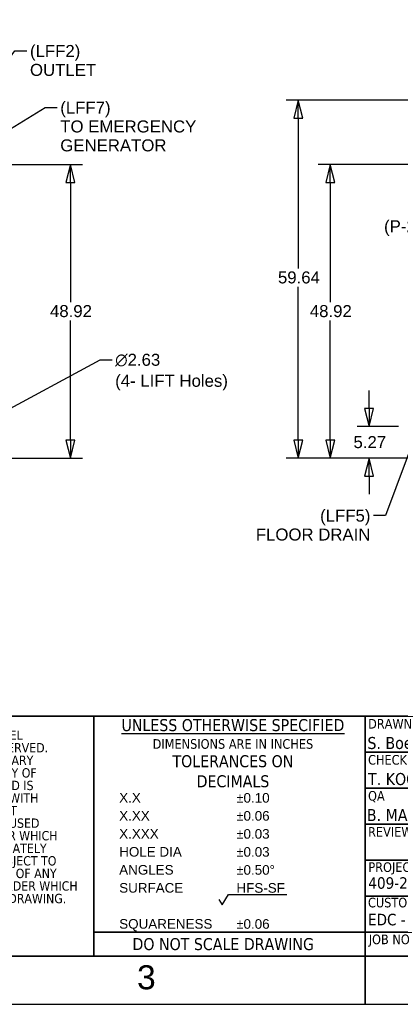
# Paper-space layout 'SHEET_1' of a CAD drawing. Header units: inches. Extents: x 4 to 540, y 12 to 340.
# Tile 97 of 118: x 350 to 414, y 12 to 176. Entities that reach past the tile are written whole.
import ezdxf
from ezdxf.enums import TextEntityAlignment as Align

# ---------------------------------------------------------------- set-up
doc = ezdxf.new("R2010")
doc.units = ezdxf.units.IN
doc.header["$LTSCALE"] = 16
doc.header["$MEASUREMENT"] = 0
doc.layers.get('0').update_dxf_attribs({"lineweight": 25})
doc.layers.get('DEFPOINTS').update_dxf_attribs({"lineweight": 25})
for name, color, linetype, lineweight in [('BORDER', 7, 'Continuous', 25), ('BORDER_INFO', 7, 'Continuous', 25), ('BORDER_TEXT', 7, 'Continuous', 25), ('DIMEN', 7, 'Continuous', 25), ('Title (ANSI)', 7, 'Continuous', 50)]:
    doc.layers.add(name, color=color, linetype=linetype, lineweight=lineweight)
doc.styles.add('Note Text (ANSI)', font='tahoma.ttf')
doc.styles.get("Standard").update_dxf_attribs({"font": 'arial.ttf'})
doc.styles.add('Text Style148', font='tahoma.ttf')
doc.styles.add('Text Style149', font='tahoma.ttf')
doc.styles.add('Text Style153', font='arial.ttf')
doc.styles.add('Text Style154', font='tahoma.ttf')
doc.styles.add('Text Style154_163', font='tahoma.ttf')
doc.styles.add('Text Style190', font='tahoma.ttf', dxfattribs={"width": 0.9})
doc.styles.add('Text Style193', font='tahoma.ttf', dxfattribs={"width": 0.866606})
doc.dimstyles.new('DEFAULT-ANSI', dxfattribs={"dimscale": 16, "dimtxt": 0.125, "dimasz": 0.1875, "dimexe": 0.125, "dimexo": 0.0625, "dimgap": 0.031496, "dimtad": 0, "dimtih": 1, "dimtoh": 1, "dimrnd": 1e-08, "dimzin": 4, "dimdsep": 46, "dimtxsty": 'Standard', "dimblk": 'Filled-1', "dimcen": 0.09, "dimdle": 0.393701, "dimclrd": 256, "dimclre": 256, "dimclrt": 256, "dimadec": 0, "dimazin": 1, "dimtfac": 1.504, "dimtofl": 0, "dimtmove": 0, "dimatfit": 3, "dimldrblk": 'Filled-1', "dimfxl": 1, "dimtolj": 1, "dimtzin": 4, "dimlwd": 25, "dimlwe": 25, "dimarcsym": 0})
doc.dimstyles.new('DEFAULT-ANSI$7', dxfattribs={"dimscale": 16, "dimtxt": 0.125, "dimasz": 0.125, "dimexe": 0.125, "dimexo": 0.0625, "dimgap": 0.031496, "dimtad": 0, "dimtih": 1, "dimtoh": 1, "dimrnd": 1e-08, "dimzin": 4, "dimdsep": 46, "dimtxsty": 'Standard', "dimblk": 'Filled-1', "dimcen": 0.09, "dimdle": 0.393701, "dimclrd": 256, "dimclre": 256, "dimclrt": 256, "dimadec": 0, "dimazin": 1, "dimtfac": 1.504, "dimtofl": 0, "dimtmove": 0, "dimatfit": 3, "dimldrblk": 'Filled-1', "dimfxl": 1, "dimtolj": 1, "dimtzin": 4, "dimlwd": 25, "dimlwe": 25, "dimarcsym": 0})

# ---------------------------------------------------------------- blocks, each defined once
blk = doc.blocks.new('Borders ProEnergy ANSI-D')
at = {"layer": 'BORDER', "lineweight": 35}
for p, q in [((33.25, 1.25), (0.75, 1.25)), ((25.5, 0.75), (25.5, 1.25))]:
    blk.add_line(p, q, dxfattribs=at)
at = {"layer": 'DEFPOINTS'}
blk.add_line((0.25, 0.75), (33.75, 0.75), dxfattribs=at)
at = {"layer": 'BORDER_TEXT', "style": 'Text Style153'}
blk.add_text('3', height=0.25, dxfattribs=at).set_placement((23.125, 0.90625))
blk = doc.blocks.new('Title Blocks PROSERVICES')
at = {"layer": 'BORDER', "lineweight": 35}
for p, q in [((5, 7.45), (-1.306, 7.45)), ((2.176, 7.45), (2.176, 4.95)), ((5, 7.45), (5, 4.95)), ((12.75, 7.45), (5, 7.45)), ((5, 7.075), (7.75, 7.075)), ((5, 6.7), (7.75, 6.7)), ((5, 6.325), (7.75, 6.325)), ((5, 5.95), (7.75, 5.95)), ((5, 5.575), (7.75, 5.575)), ((5, 5.2), (2.176, 5.2)), ((7.75, 5.2), (5, 5.2)), ((-1.306, 4.95), (5, 4.95)), ((5, 4.95), (12.75, 4.95))]:
    blk.add_line(p, q, dxfattribs=at)
at = {"layer": 'BORDER_INFO'}
for p, q in [((3.476, 5.542), (3.511, 5.484)), ((3.511, 5.484), (3.576, 5.594)), ((3.576, 5.594), (4.185, 5.594))]:
    blk.add_line(p, q, dxfattribs=at)
at = {"layer": 'BORDER_INFO', "style": 'Text Style154'}
for s, p in [('DRAWN', (5.03, 7.42)), ('CHECKED', (5.03, 7.045)), ('QA', (5.03, 6.67)), ('REVIEWER', (5.03, 6.295)), ('PROJECT NO', (5.033, 5.928)), ('CUSTOMER', (5.029, 5.559)), ('JOB NO', (5.037, 5.176))]:
    blk.add_text(s, height=0.1, dxfattribs=at).set_placement(p, align=Align.TOP_LEFT)
at = {"layer": 'BORDER_INFO', "style": 'Text Style149'}
blk.add_text('DO NOT SCALE DRAWING', height=0.125, dxfattribs=at).set_placement((3.522, 5.077), align=Align.MIDDLE_CENTER)
at = {"layer": 'BORDER_INFO', "insert": (3.623, 7.419), "char_height": 0.075, "width": 2.7434, "attachment_point": 2, "line_spacing_factor": 1.002201, "style": 'Text Style154_163'}
blk.add_mtext('\\fTahoma|b0|i0;\\H0.1250;\\LUNLESS OTHERWISE SPECIFIED\\P\\l\\fTahoma|b0|i0;\\H0.1000;DIMENSIONS ARE IN INCHES\\P\\fTahoma|b0|i0;\\H0.1250;TOLERANCES ON\\PDECIMALS', dxfattribs=at)
at = {"layer": 'BORDER_INFO', "char_height": 0.1, "attachment_point": 1, "line_spacing_factor": 1.125}
for s, insert, width in [('\\fAIGDT|b0|i0;\\H0.1000;`\\fArial|b0|i0;\\H0.1000;0.10\\P\\fAIGDT|b0|i0;\\H0.1000;`\\fArial|b0|i0;\\H0.1000;0.06\\P\\fAIGDT|b0|i0;\\H0.1000;`\\fArial|b0|i0;\\H0.1000;0.03\\P\\fAIGDT|b0|i0;\\H0.1000;`\\fArial|b0|i0;\\H0.1000;0.03\\P\\fAIGDT|b0|i0;\\H0.1000;`\\fArial|b0|i0;\\H0.1000;0.50\\fAIGDT|b0|i0;\\H0.1000;~\\P\\fArial|b0|i0;\\H0.1000;HFS-SF\\P \\P\\fAIGDT|b0|i0;\\H0.1000;`\\fArial|b0|i0;\\H0.1000;0.06', (3.66, 6.649), 1.27725), ('\\fArial|b0|i0;\\H0.1000;X.X\\PX.XX\\PX.XXX\\fArial|b1|i0;\\H0.1000;\\L\\P\\l\\fArial|b0|i0;\\H0.1000;HOLE DIA\\fArial|b1|i0;\\H0.1000;\\L\\P\\l\\fArial|b0|i0;\\H0.1000;ANGLES\\PSURFACE\\P \\PSQUARENESS', (2.439, 6.65), 0.97073)]:
    blk.add_mtext(s, dxfattribs=dict(at, insert=insert, width=width))
at = {"layer": 'BORDER_TEXT', "insert": (0.495, 7.3), "char_height": 0.12, "attachment_point": 2, "line_spacing_factor": 0.808895, "style": 'Note Text (ANSI)'}
blk.add_mtext('\\fTahoma|b0|i0;\\H0.0970;© COPYRIGHT, 2009, PRO STEEL \\PMANUFACTURING ALL RIGHTS RESERVED. \\PTHIS DRAWING IS THE PROPRIETARY\\PAND/OR CONFIDENTIAL PROPERTY OF \\PPRO STEEL MANUFACTURING AND IS\\PLOANED IN STRICT CONFIDENCE WITH \\PTHE UNDERSTANDING THAT IT\\PWILL NOT BE REPRODUCED NOR USED \\PFOR ANY PURPOSE EXCEPT THAT FOR WHICH \\PIT IS LOANED.  IT SHALL BE IMMEDIATELY \\PRETURNED ON DEMAND, AND IS SUBJECT TO \\PALL OTHER TERMS AND CONDITIONS OF ANY \\PWRITTEN AGREEMENT OR PURCHASE ORDER WHICH\\PINCORPORATES OR RELATES TO THIS DRAWING.\\fTahoma|b0|i0;\\H0.0900;\\P\\fTahoma|b0|i0;\\H0.1200; ', dxfattribs=at)
at = {"layer": 'Title (ANSI)'}
for tag, p, height, style in [('AUTHOR_001', (5.024, 7.108), 0.125, 'Text Style149'), ('CREATION_DATE_001', (6.761, 7.132), 0.125, 'Text Style149'), ('CHECKED_DATE_001', (6.771, 6.757), 0.125, 'Text Style149'), ('CHECKED_BY_001', (5.03, 6.733), 0.125, 'Text Style149'), ('TITLE_001', (7.769, 6.471), 0.18, 'Text Style148'), ('ENG_APPROVED_BY_001', (5.017, 6.358), 0.125, 'Text Style149'), ('ENG_APPROVAL_DATE_001', (6.767, 6.382), 0.125, 'Text Style149'), ('SUBJECT_001', (7.759, 5.797), 0.18, 'Text Style148'), ('PROJECT_001', (5.032, 5.653), 0.12, 'Note Text (ANSI)'), ('Sheet_Size_001', (7.911, 5.285), 0.18, 'Text Style148'), ('Sheet_Revision_001', (12.452, 5.311), 0.125, 'Text Style149'), ('COMPANY_001', (5.029, 5.272), 0.12, 'Note Text (ANSI)'), ('MASS\\P0;_001', (9.607, 4.986), 0.12, 'Note Text (ANSI)')]:
    blk.add_attdef(tag, p, '', height=height, dxfattribs=dict(at, style=style))
for tag, p, height, style, width in [('DESCRIPTION_001', (7.797, 6.141), 0.18, 'Text Style190', 0.9), ('SCALE_001', (8.247, 5.039), 0.12, 'Text Style193', 0.8666)]:
    blk.add_attdef(tag, p, '', height=height, dxfattribs=dict(at, style=style, width=width))
at = {"layer": 'Title (ANSI)', "style": 'Note Text (ANSI)'}
for tag, p in [('MFG_APPROVED_BY', (5.03, 6.101)), ('MFG_APPROVED_DATE', (6.78, 6.102)), ('COST_CENTER', (5.607, 5.14))]:
    blk.add_attdef(tag, text='', height=0.12, dxfattribs=at).set_placement(p, align=Align.TOP_LEFT)
blk.add_attdef('ML', text='', height=0.12, dxfattribs=at).set_placement((8.769, 5.391), align=Align.MIDDLE_CENTER)
blk = doc.blocks.new('Filled-1')
at = {"color": 0}
for p, q in [((0, 0), (-1, 0.25)), ((-1, 0.25), (-1, -0.25)), ((-1, 0), (0, 0)), ((-1, -0.25), (0, 0))]:
    blk.add_line(p, q, dxfattribs=at)
at = {"color": 0, "flags": 128}
blk.add_lwpolyline([(-1, -0.25), (0, 0), (-1, 0.25), (-1, -0.25)], dxfattribs=at)
at = {"color": 0}
blk.add_solid([(-1, -0.25), (0, 0), (-1, 0.25), (-1, -0.25)], dxfattribs=at)
blk = doc.blocks.new('*D39')
at = {"layer": 'DEFPOINTS', "color": 0, "linetype": 'Continuous'}
for p in [(342.28, 151.89), (341.26, 102.97), (358.9, 102.97)]:
    blk.add_point(p, dxfattribs=at)
at = {"layer": 'DIMEN', "linetype": 'Continuous', "lineweight": 25}
for p, q in [((343.28, 151.89), (360.9, 151.89)), ((358.9, 148.89), (358.9, 128.95)), ((358.9, 105.97), (358.9, 125.9)), ((342.26, 102.97), (360.9, 102.97))]:
    blk.add_line(p, q, dxfattribs=at)
at = {"layer": 'DIMEN', "linetype": 'Continuous', "lineweight": 25, "xscale": 3, "yscale": 3, "zscale": 3}
for p, rotation in [((358.9, 151.89), 90), ((358.9, 102.97), 270)]:
    blk.add_blockref('Filled-1', p, dxfattribs=dict(at, rotation=rotation))
at = {"layer": 'DIMEN', "linetype": 'Continuous', "lineweight": 25, "insert": (355.5, 128.45), "char_height": 2, "attachment_point": 1}
blk.add_mtext('\\A1;48.92', dxfattribs=at)
blk = doc.blocks.new('*D42')
at = {"layer": 'DEFPOINTS', "color": 0, "linetype": 'Continuous'}
for p in [(408.65, 108.24), (414.56, 108.24), (416.56, 102.97)]:
    blk.add_point(p, dxfattribs=at)
at = {"layer": 'DIMEN', "linetype": 'Continuous', "lineweight": 25}
for p, q in [((408.65, 111.24), (408.65, 114.24)), ((413.56, 108.24), (406.65, 108.24)), ((415.56, 102.97), (406.65, 102.97)), ((408.65, 99.97), (408.65, 96.97))]:
    blk.add_line(p, q, dxfattribs=at)
at = {"layer": 'DIMEN', "linetype": 'Continuous', "lineweight": 25, "xscale": 3, "yscale": 3, "zscale": 3}
for p, rotation in [((408.65, 108.24), 270), ((408.65, 102.97), 90)]:
    blk.add_blockref('Filled-1', p, dxfattribs=dict(at, rotation=rotation))
at = {"layer": 'DIMEN', "linetype": 'Continuous', "lineweight": 25, "insert": (406.05, 106.63), "char_height": 2, "attachment_point": 1}
blk.add_mtext('\\A1;5.27', dxfattribs=at)
blk = doc.blocks.new('*D43')
at = {"layer": 'DEFPOINTS', "color": 0, "linetype": 'Continuous'}
for p in [(402.18, 151.89), (442.3, 151.89), (416.56, 102.97)]:
    blk.add_point(p, dxfattribs=at)
at = {"layer": 'DIMEN', "linetype": 'Continuous', "lineweight": 25}
for p, q in [((441.3, 151.89), (400.18, 151.89)), ((402.18, 148.89), (402.18, 128.95)), ((402.18, 105.97), (402.18, 125.9)), ((415.56, 102.97), (400.18, 102.97))]:
    blk.add_line(p, q, dxfattribs=at)
at = {"layer": 'DIMEN', "linetype": 'Continuous', "lineweight": 25, "xscale": 3, "yscale": 3, "zscale": 3}
for p, rotation in [((402.18, 151.89), 90), ((402.18, 102.97), 270)]:
    blk.add_blockref('Filled-1', p, dxfattribs=dict(at, rotation=rotation))
at = {"layer": 'DIMEN', "linetype": 'Continuous', "lineweight": 25, "insert": (398.78, 128.45), "char_height": 2, "attachment_point": 1}
blk.add_mtext('\\A1;48.92', dxfattribs=at)
blk = doc.blocks.new('*D44')
at = {"layer": 'DEFPOINTS', "color": 0, "linetype": 'Continuous'}
for p in [(396.84, 162.6), (460.1, 162.6), (416.56, 102.97)]:
    blk.add_point(p, dxfattribs=at)
at = {"layer": 'DIMEN', "linetype": 'Continuous', "lineweight": 25}
for p, q in [((459.1, 162.6), (394.84, 162.6)), ((396.84, 159.6), (396.84, 134.56)), ((396.84, 105.97), (396.84, 131.51)), ((415.56, 102.97), (394.84, 102.97))]:
    blk.add_line(p, q, dxfattribs=at)
at = {"layer": 'DIMEN', "linetype": 'Continuous', "lineweight": 25, "xscale": 3, "yscale": 3, "zscale": 3}
for p, rotation in [((396.84, 162.6), 90), ((396.84, 102.97), 270)]:
    blk.add_blockref('Filled-1', p, dxfattribs=dict(at, rotation=rotation))
at = {"layer": 'DIMEN', "linetype": 'Continuous', "lineweight": 25, "insert": (393.47, 134.06), "char_height": 2, "attachment_point": 1}
blk.add_mtext('\\A1;59.64', dxfattribs=at)

psp = doc.layouts.new('SHEET_1')

# ---------------------------------------------------------------- block references
at = {"xscale": 16, "yscale": 16, "zscale": 16}
psp.add_blockref('Borders ProEnergy ANSI-D', (0, 0), dxfattribs=at)
ref = psp.add_blockref('Title Blocks PROSERVICES', (328, -59.2), dxfattribs=dict(xscale=16, yscale=16, zscale=16))
ref.add_attrib('AUTHOR_001', 'S. Boerckel', (408.377, 54.522), dxfattribs={"layer": 'Title (ANSI)', "height": 2, "style": 'Text Style149'})
ref.add_attrib('CHECKED_BY_001', 'T. KOONTZ', (408.48, 48.522), dxfattribs={"layer": 'Title (ANSI)', "height": 2, "style": 'Text Style149'})
ref.add_attrib('ENG_APPROVED_BY_001', 'B. MADDUX', (408.277, 42.522), dxfattribs={"layer": 'Title (ANSI)', "height": 2, "style": 'Text Style149'})
ref.add_attrib('PROJECT_001', '409-2956-1', (408.517, 31.247), dxfattribs={"layer": 'Title (ANSI)', "height": 1.92, "style": 'Note Text (ANSI)'})
ref.add_attrib('COMPANY_001', 'EDC - MARGARITA ISLAND', (408.463, 25.154), dxfattribs={"layer": 'Title (ANSI)', "height": 1.92, "style": 'Note Text (ANSI)'})

# ---------------------------------------------------------------- texts
at = {"layer": 'DIMEN', "char_height": 2}
for s, insert, width, attachment_point, line_spacing_factor in [('{(LFF2)\\POUTLET}', (352.164, 171.769), 11.02439, 1, 0.944221), ('{(LFF7)\\PTO EMERGENCY\\PGENERATOR}', (357.21, 162.348), 22.67073, 1, 0.944221), ('{\\fAIGDT|b0|i0;\\H2.0000;n\\fArial|b0|i0;\\H2.0000;2.63\\P(4- LIFT Holes)}', (366.354, 120.342), 18.96983, 1, 1.05), ('{(LFF5)\\PFLOOR DRAIN}', (408.873, 94.388), 19.09756, 3, 0.944221)]:
    psp.add_mtext(s, dxfattribs=dict(at, insert=insert, width=width, attachment_point=attachment_point, line_spacing_factor=line_spacing_factor))
at = {"layer": 'DIMEN', "insert": (411.143, 142.576), "char_height": 2, "width": 20.02896, "attachment_point": 1}
psp.add_mtext('{(P-203B) PUMP}', dxfattribs=at)

# ---------------------------------------------------------------- dimensions: what is measured, and where the dimension line sits
at = {"layer": 'DIMEN', "linetype": 'Continuous', "lineweight": 25}
for base, p1, p2, angle, picture, middle in [((396.840203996, 162.603538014), (416.556617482, 102.968538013), (460.101617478, 162.603538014), 90, '*D44', (396.840203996, 133.036038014)), ((358.9, 102.969), (342.282, 151.891), (341.262, 102.969), 270, '*D39', (358.9, 127.43)), ((402.182, 151.891), (416.557, 102.969), (442.298, 151.891), 90, '*D43', (402.182, 127.43)), ((408.645, 108.24), (416.557, 102.969), (414.557, 108.24), 90, '*D42', (408.645, 105.604))]:
    dim = psp.add_linear_dim(base=base, p1=p1, p2=p2, angle=angle, dimstyle='DEFAULT-ANSI', override={"dimdec": 2, "dimtp": 0, "dimtm": 0, "dimtdec": 2, "dimatfit": 1}, dxfattribs=at)
    dim.commit()
    dim.dimension.update_dxf_attribs({"geometry": picture, "text_midpoint": middle, "dimtype": 160})

# ---------------------------------------------------------------- leaders
at = {"layer": 'DIMEN', "linetype": 'Continuous', "lineweight": 25, "annotation_type": 0, "has_hookline": 1}
for points, hookline_direction, text_width in [([(444.986, 152.84), (436.573, 175.981), (434.573, 175.981)], 1, 22.577), ([(338.162, 155.218), (349.66, 170.769), (351.66, 170.769)], 0, 10.831), ([(340.407, 152.589), (354.706, 161.348), (356.706, 161.348)], 0, 22.577), ([(439.779, 135.002), (433.676, 141.576), (431.676, 141.576)], 1, 19.738), ([(346.399, 109.96), (363.85, 119.342), (365.85, 119.342)], 0, 18.514), ([(416.557, 107.206), (411.377, 93.388), (409.377, 93.388)], 1, 18.636)]:
    psp.add_leader(points, dimstyle='DEFAULT-ANSI$7', override={"dimtad": 0}, dxfattribs=dict(at, hookline_direction=hookline_direction, text_width=text_width))

doc.saveas('drawing.dxf')
